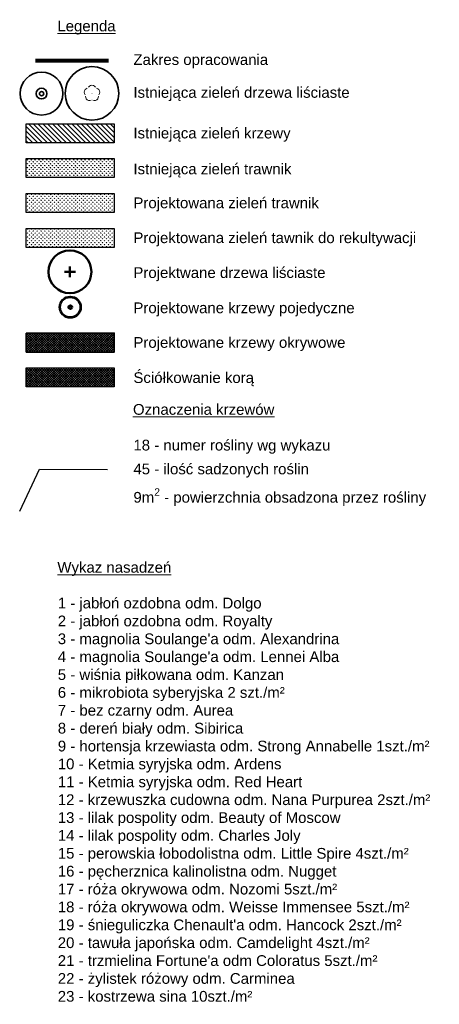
# Model space of a CAD drawing. Extents: x 5477758 to 5478338, y 5918296 to 5918505.
# Tile 135 of 135: x 5478299 to 5478338, y 5918362 to 5918454. Entities that reach past the tile are written whole.
import ezdxf

# ---------------------------------------------------------------- set-up
doc = ezdxf.new("R2010")
doc.units = 0
doc.linetypes.add('budynki akt$0$DASHED', pattern=[19.05, 12.7, -6.35])
doc.layers.get('0').update_dxf_attribs({"linetype": 'CONTINUOUS'})
for name, color, linetype in [('0_ZIELEŃ NISKA ISTNIEJACA', 76, 'CONTINUOUS'), ('A_GRANICA OPRACOWANIA', 7, 'CONTINUOUS'), ('ZZ_PROJ-numeracja', 5, 'CONTINUOUS')]:
    doc.layers.add(name, color=color, linetype=linetype)
doc.layers.add('GSPRDL', color=7, linetype='CONTINUOUS', lineweight=18, true_color=0x008000)
for name, color, linetype, lineweight in [('New_ZZ_legenda_Pen_No__1', 7, 'CONTINUOUS', 18), ('ZZ_drzewo-nanoszone-recznie', 7, 'CONTINUOUS', 35), ('ZZ_grupa', 7, 'CONTINUOUS', 30), ('ZZ_grupa-krzewow-szraf', 7, 'CONTINUOUS', 13), ('ZZ_korona', 7, 'CONTINUOUS', 35), ('ZZ_PROJ-drzewa', 94, 'CONTINUOUS', 50), ('ZZ_PROJ-krzewy-pojedyczne', 96, 'CONTINUOUS', 53), ('ZZ_PROJ-obrys-rabaty', 61, 'CONTINUOUS', 35), ('ZZ_PROJ-szraf-korowina', 32, 'CONTINUOUS', 13), ('ZZ_PROJ-szraf-rabaty', 61, 'CONTINUOUS', 13), ('ZZ_trawnik', 62, 'CONTINUOUS', 50)]:
    doc.layers.add(name, color=color, linetype=linetype, lineweight=lineweight)
doc.styles.add('GENERATED_STYLE_2', font='arial.ttf')
pattern_1 = [(90, (0, 0), (-0.1796051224, 0.1796051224), [0.047625, -0.3115852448]), (45, (0, 0), (-0.179605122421, 0.179605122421), [0.047625, -0.206375]), (135, (0, 0), (-0.179605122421, -0.179605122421), [0.047625, -0.206375])]

# ---------------------------------------------------------------- blocks, each defined once
blk = doc.blocks.new('drzewo-odreczne')
at = {"layer": 'ZZ_drzewo-nanoszone-recznie', "linetype": 'Continuous'}
for radius in [0.502, 0.196]:
    blk.add_circle((0, 0), radius, dxfattribs=at)
blk = doc.blocks.new('SPDLP')
blk.add_hatch(color=0).paths.add_polyline_path([(0, -0.09), (0.027812, -0.085595), (0.052901, -0.072812), (0.072812, -0.052901), (0.085595, -0.027812), (0.09, 0), (0.085595, 0.027812), (0.072812, 0.052901), (0.052901, 0.072812), (0.027812, 0.085595), (0, 0.09), (-0.027812, 0.085595), (-0.052901, 0.072812), (-0.072812, 0.052901), (-0.085595, 0.027812), (-0.09, 0), (-0.085595, -0.027812), (-0.072812, -0.052901), (-0.052901, -0.072812), (-0.027812, -0.085595)])
at = {"color": 0}
for points in [[(-1.271938, -0.268652), (-1.40916, -0.048001), (-1.462858, 0.20623), (-1.426585, 0.463525), (-1.304695, 0.693003), (-1.11182, 0.867117), (-0.871109, 0.964971)], [(-0.648554, 1.126667), (-0.481106, 1.325358), (-0.255912, 1.454989), (0, 1.5), (0.255912, 1.454989), (0.481106, 1.325358), (0.648554, 1.126667)], [(0.871109, 0.964971), (1.11182, 0.867117), (1.304695, 0.693003), (1.426585, 0.463525), (1.462858, 0.20623), (1.40916, -0.048001), (1.271938, -0.268652)], [(-0.137547, -1.292703), (-0.389802, -1.355024), (-0.648184, -1.327532), (-0.881678, -1.213525), (-1.062258, -1.026689), (-1.168249, -0.78945), (-1.186929, -0.530282)], [(1.186929, -0.530282), (1.168249, -0.78945), (1.062258, -1.026689), (0.881678, -1.213525), (0.648184, -1.327532), (0.389802, -1.355024), (0.137547, -1.292703)]]:
    blk.add_lwpolyline(points, dxfattribs=at)
blk = doc.blocks.new('D4')
at = {"layer": 'ZZ_PROJ-drzewa'}
for p, q in [((0, -0.5), (0, 0.5)), ((0.5, 0), (-0.5, 0))]:
    blk.add_line(p, q, dxfattribs=at)
blk.add_circle((0, 0), 2, dxfattribs=at)

msp = doc.modelspace()

# ---------------------------------------------------------------- hatches: boundary and pattern name
at = {"layer": '0_ZIELEŃ NISKA ISTNIEJACA'}
h = msp.add_hatch(dxfattribs=at)
h.set_pattern_fill('GRASS', color=256, scale=0.01, style=0)
h.set_pattern_definition(pattern_1)
h.paths.add_polyline_path([(5478299.158, 5918440.797), (5478307.37, 5918440.797), (5478307.37, 5918439.025), (5478299.158, 5918439.025)])
at = {"layer": 'ZZ_grupa-krzewow-szraf'}
h = msp.add_hatch(dxfattribs=at)
h.set_pattern_fill('ANSI31', color=256, scale=0.1, angle=90)
h.set_pattern_definition([(135, (328.1081, -15.10303), (-0.224506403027, -0.224506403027), [])])
h.paths.add_polyline_path([(5478299.158, 5918444.051), (5478307.37, 5918444.051), (5478307.37, 5918442.279), (5478299.158, 5918442.279)])
at = {"layer": 'ZZ_PROJ-szraf-korowina'}
h = msp.add_hatch(dxfattribs=at)
h.set_pattern_fill('ANSI37', color=256, scale=0.05)
h.set_pattern_definition([(45, (0, 0), (-0.1122532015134, 0.1122532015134), []), (135, (0, 0), (-0.1122532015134, -0.1122532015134), [])])
h.paths.add_polyline_path([(5478299.158, 5918421.275), (5478307.37, 5918421.275), (5478307.37, 5918419.503), (5478299.158, 5918419.503)])
at = {"layer": 'ZZ_PROJ-szraf-rabaty'}
h = msp.add_hatch(dxfattribs=at)
h.set_pattern_fill('ANSI37', color=256, scale=0.05)
h.set_pattern_definition([(45, (0, -3.25361), (-0.1122532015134, 0.1122532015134), []), (135, (0, -3.25361), (-0.1122532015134, -0.1122532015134), [])])
h.paths.add_polyline_path([(5478299.158, 5918424.529), (5478307.37, 5918424.529), (5478307.37, 5918422.757), (5478299.158, 5918422.757)])
at = {"layer": 'ZZ_trawnik', "lineweight": 13}
h = msp.add_hatch(dxfattribs=at)
h.set_pattern_fill('GRASS', color=256, scale=0.01)
h.set_pattern_definition(pattern_1)
h.paths.add_polyline_path([(5478299.158, 5918437.543), (5478307.37, 5918437.543), (5478307.37, 5918435.771), (5478299.158, 5918435.771)])
at = {"layer": 'ZZ_trawnik', "lineweight": 13, "true_color": 0xd19cc7}
h = msp.add_hatch(dxfattribs=at)
h.set_pattern_fill('GRASS', color=9, scale=0.01)
h.set_pattern_definition(pattern_1)
h.paths.add_polyline_path([(5478299.158, 5918434.29), (5478307.37, 5918434.29), (5478307.37, 5918432.518), (5478299.158, 5918432.518)])

# ---------------------------------------------------------------- linework, layer by layer
for points in [[(5478299.158, 5918444.051), (5478307.37, 5918444.051), (5478307.37, 5918442.279), (5478299.158, 5918442.279)], [(5478299.158, 5918440.797), (5478307.37, 5918440.797), (5478307.37, 5918439.025), (5478299.158, 5918439.025)], [(5478299.158, 5918437.543), (5478307.37, 5918437.543), (5478307.37, 5918435.771), (5478299.158, 5918435.771)], [(5478299.158, 5918434.29), (5478307.37, 5918434.29), (5478307.37, 5918432.518), (5478299.158, 5918432.518)], [(5478299.158, 5918421.275), (5478307.37, 5918421.275), (5478307.37, 5918419.503), (5478299.158, 5918419.503)]]:
    msp.add_lwpolyline(points, close=True)
at = {"layer": 'A_GRANICA OPRACOWANIA', "color": 1, "linetype": 'budynki akt$0$DASHED', "ltscale": 0.1, "const_width": 0.4}
msp.add_lwpolyline([(5478300.021, 5918449.933), (5478306.838, 5918449.933)], dxfattribs=at)
at = {"layer": 'ZZ_grupa'}
msp.add_lwpolyline([(5478299.158, 5918444.051), (5478307.37, 5918444.051), (5478307.37, 5918442.279), (5478299.158, 5918442.279)], close=True, dxfattribs=at)
at = {"layer": 'ZZ_korona'}
for centre, radius in [((5478305.295, 5918446.885, 10.12), 2.5), ((5478300.588, 5918446.863), 2)]:
    msp.add_circle(centre, radius, dxfattribs=at)
at = {"layer": 'ZZ_PROJ-krzewy-pojedyczne'}
for radius in [0.969, 0.15]:
    msp.add_circle((5478303.261, 5918426.945, -10.18), radius, dxfattribs=at)
at = {"layer": 'ZZ_PROJ-numeracja', "flags": 128}
msp.add_lwpolyline([(5478298.543, 5918407.933), (5478300.386, 5918411.836), (5478306.74, 5918411.805)], dxfattribs=at)
at = {"layer": 'ZZ_PROJ-obrys-rabaty'}
msp.add_lwpolyline([(5478299.158, 5918424.529), (5478307.37, 5918424.529), (5478307.37, 5918422.757), (5478299.158, 5918422.757)], close=True, dxfattribs=at)

# ---------------------------------------------------------------- block references
at = {"layer": 'GSPRDL', "color": 96, "lineweight": 18, "true_color": 0x008000, "xscale": 0.5, "yscale": 0.5}
msp.add_blockref('SPDLP', (5478305.295, 5918446.885, 10.12), dxfattribs=at)
at = {"layer": 'ZZ_drzewo-nanoszone-recznie', "rotation": 98.49156574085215}
msp.add_blockref('drzewo-odreczne', (5478300.588, 5918446.863), dxfattribs=at)
at = {"layer": 'ZZ_PROJ-drzewa', "lineweight": 30}
msp.add_blockref('D4', (5478303.24, 5918430.247, -10.18), dxfattribs=at)

# ---------------------------------------------------------------- texts
at = {"layer": 'New_ZZ_legenda_Pen_No__1', "linetype": 'Continuous', "char_height": 1, "attachment_point": 1, "rotation": 359.9974, "style": 'GENERATED_STYLE_2'}
for s, insert in [('\\A1;{\\LLegenda}', (5478302.063, 5918453.67)), ('{\\A1;Zakres opracowania}', (5478309.162, 5918450.535)), ('\\A1;Istniejąca zieleń drzewa liściaste', (5478309.162, 5918447.474)), ('\\A1;Istniejąca zieleń trawnik ', (5478309.162, 5918440.342)), ('\\A1;Projektowana zieleń trawnik', (5478309.162, 5918437.177)), ('\\A1;Projektowana zieleń tawnik do rekultywacji', (5478309.162, 5918433.923)), ('\\A1;Projektwane drzewa liściaste', (5478309.162, 5918430.67)), ('\\A1;Projektowane krzewy pojedyczne ', (5478309.162, 5918427.387)), ('\\A1;{\\fArial|b0|i0|c238|p34;Projektowane krzewy okrywowe}', (5478309.162, 5918424.158)), ('\\A1;{\\LOznaczenia krzewów}', (5478309.122, 5918417.911)), ('\\A1;45 - ilość sadzonych roślin', (5478309.162, 5918412.359)), ('\\A1;9m{\\H0.7x;\\S2^ ;} - powierzchnia obsadzona przez rośliny', (5478309.162, 5918410.056)), ('\\A1;{\\LWykaz nasadzeń}', (5478302.063, 5918403.185))]:
    msp.add_mtext(s, dxfattribs=dict(at, insert=insert))
for s, insert, width in [('\\A1;{\\fArial|b0|i0|c238|p34;Istniejąca zieleń krzewy}', (5478309.162, 5918443.684), 31.46086), ('\\A1;{\\fArial|b0|i0|c238|p34;Ściółkowanie korą}', (5478309.162, 5918420.877), 19.97339), ('\\A1;18 - numer rośliny wg wykazu', (5478309.162, 5918414.581), 20.1109), ("\\A1;1 - jabłoń ozdobna odm. Dolgo\\P2 - jabłoń ozdobna odm. Royalty\\P3 - magnolia Soulange'a odm. Alexandrina\\P4 - {\\fArial|b0|i0|c238|p34;magnolia Soulange'a odm. Lennei Alba\\P5 - wiśnia piłkowana odm. Kanzan\\P6 - mikrobiota syberyjska 2 szt./m²\\P7 - bez czarny odm. Aurea\\P8 - dereń biały odm. Sibirica\\P9 - hortensja krzewiasta odm. Strong Annabelle 1szt./m²\\P10 - Ketmia syryjska odm. Ardens\\P11 - Ketmia syryjska odm. Red Heart\\P12 - krzewuszka cudowna odm. Nana Purpurea 2szt./m²\\P13 - lilak pospolity odm. Beauty of Moscow\\P14 - lilak pospolity odm. Charles Joly\\P15 - perowskia łobodolistna odm. Little Spire 4szt./m²\\P16 - pęcherznica kalinolistna odm. Nugget\\P17 - róża okrywowa odm. Nozomi 5szt./m²\\P18 - róża okrywowa odm. Weisse Immensee 5szt./m²\\P19 - śnieguliczka Chenault'a odm. Hancock 2szt./m²\\P20 - tawuła japońska odm. Camdelight 4szt./m²\\P21 - trzmielina Fortune'a odm Coloratus 5szt./m²\\P22 - żylistek różowy odm. Carminea\\P23 - kostrzewa sina 10szt./m²}", (5478302.103, 5918399.854), 37.00068)]:
    msp.add_mtext(s, dxfattribs=dict(at, insert=insert, width=width))

doc.saveas('drawing.dxf')
